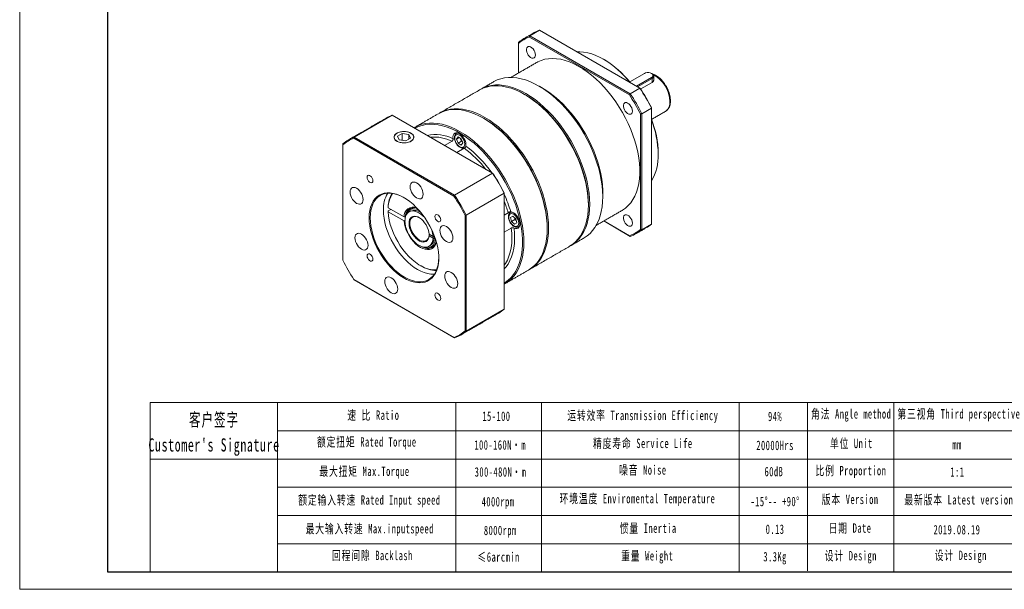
# Model space of a CAD drawing. Header units: millimetres. Extents: x 31 to 793, y 21 to 560.
# Tile 1 of 3: x 31 to 538, y 21 to 315. Entities that reach past the tile are written whole.
import ezdxf

# ---------------------------------------------------------------- set-up
doc = ezdxf.new("R2010")
doc.units = ezdxf.units.MM
doc.header["$LTSCALE"] = 10
doc.layers.get('0').update_dxf_attribs({"lineweight": 18})
doc.layers.add('7标注层', color=4, linetype='Continuous', lineweight=18)
doc.layers.add('图框_外框线', color=7, linetype='Continuous', lineweight=18)
doc.styles.add('标准', font='txt', dxfattribs={"width": 0.667})

msp = doc.modelspace()

# ---------------------------------------------------------------- linework, layer by layer
at = {"color": 7, "linetype": 'Continuous', "lineweight": 15}
for p, q in [((345.06, 275.93), (293.56, 305.66)), ((293.79, 306.34), (298.74, 309.2)), ((293.79, 306.34), (345.54, 276.47)), ((350.49, 279.33), (298.74, 309.2)), ((287.84, 302.91), (287.84, 302.36)), ((287.84, 302.36), (287.84, 287.1)), ((352.83, 286.95), (345.26, 282.59)), ((348.73, 280.34), (356.5, 284.83)), ((356.5, 284.83), (356.79, 284.34)), ((357.66, 285.57), (357.66, 283.55)), ((350.49, 279.33), (345.54, 276.47)), ((356.79, 284.34), (349.29, 280.02)), ((356.79, 282.29), (350.91, 278.9)), ((356.79, 284.34), (356.79, 282.29)), ((356.43, 269.29), (356.43, 269.03)), ((222.79, 265.36), (203.21, 254.05)), ((274.54, 235.49), (222.79, 265.36)), ((350.78, 206.56), (350.78, 266.03)), ((351.48, 266.17), (356.43, 269.03)), ((351.48, 266.17), (351.48, 206.42)), ((356.43, 209.27), (356.43, 269.03)), ((363.7, 267.38), (363.82, 267.46)), ((203.21, 254.05), (254.96, 224.18)), ((227.9, 255.99), (225.45, 254.57)), ((225.45, 254.57), (226.35, 252.64)), ((231.25, 255.47), (227.9, 255.99)), ((227.9, 252.4), (227.9, 255.99)), ((232.15, 253.54), (231.25, 255.47)), ((231.25, 253.02), (231.25, 255.47)), ((255.95, 253.04), (256.76, 254.2)), ((256.76, 254.2), (258.39, 253.26)), ((197.26, 250.62), (197.26, 250.18)), ((197.26, 250.18), (197.26, 190.65)), ((254.57, 223.75), (203.03, 253.51)), ((226.35, 252.64), (229.7, 252.13)), ((229.7, 252.13), (232.15, 253.54)), ((249.79, 249.78), (253.61, 251.98)), ((257.36, 253.86), (255.95, 253.04)), ((256.76, 250.94), (255.95, 253.04)), ((258.53, 251.96), (256.76, 250.94)), ((258.39, 249.99), (256.76, 250.94)), ((257.92, 253.53), (258.12, 253.01)), ((258.12, 253.01), (258.53, 251.96)), ((258.39, 253.26), (259.21, 251.15)), ((259.21, 251.15), (258.39, 249.99)), ((258.53, 251.96), (259.01, 251.68)), ((259.85, 248.38), (256.03, 246.17)), ((359.97, 245.68), (359.97, 245.27)), ((274.54, 235.49), (254.96, 224.18)), ((280.49, 225.19), (260.9, 213.88)), ((280.49, 225.4), (280.49, 225.19)), ((280.49, 165.43), (280.49, 225.19)), ((331.33, 225.48), (331.33, 223.44)), ((323.91, 219.56), (323.91, 219.15)), ((228.85, 213), (220.69, 217.71)), ((220.69, 216.07), (222.11, 216.89)), ((220.69, 215.67), (228.85, 210.96)), ((236.4, 216.54), (236.4, 215.92)), ((237.16, 215.74), (237.11, 215.72)), ((260.34, 154.24), (260.34, 213.77)), ((260.9, 213.88), (260.9, 154.12)), ((280.49, 213.95), (282.56, 215.15)), ((283.71, 215.29), (283.79, 215.34)), ((283.83, 212.77), (284.99, 213.43)), ((284.99, 213.43), (283.83, 212.77)), ((284.99, 213.43), (286.57, 212.03)), ((284.26, 210.7), (283.83, 212.77)), ((286.02, 211.72), (284.26, 210.7)), ((285.83, 209.3), (284.26, 210.7)), ((285.83, 212.69), (286.02, 211.72)), ((286.99, 209.97), (285.83, 209.3)), ((286.02, 211.72), (286.76, 211.07)), ((286.57, 212.03), (286.99, 209.97)), ((331.84, 210.89), (345.06, 203.26)), ((345.54, 202.98), (331.84, 210.89)), ((356.43, 209.27), (351.48, 206.42)), ((243.82, 202.93), (241.73, 204.13)), ((241.73, 203.56), (242.22, 203.85)), ((241.73, 203.32), (243.82, 202.11)), ((243.82, 202.93), (244.47, 203.3)), ((244.53, 203.14), (243.99, 202.83)), ((284.18, 207.25), (280.49, 205.12)), ((288.02, 207.97), (287.96, 207.93)), ((302.69, 207.31), (302.69, 206.9)), ((244.52, 202.52), (243.82, 202.11)), ((243.99, 202.83), (244.52, 202.52)), ((244.48, 201.93), (245.01, 201.63)), ((244.65, 202.65), (244.7, 202.68)), ((203.03, 180.67), (254.57, 150.91)), ((254.96, 150.69), (203.21, 180.57)), ((280.49, 165.43), (260.9, 154.12))]:
    msp.add_line(p, q, dxfattribs=at)
for p, q in [((163.62, 117.3), (163.62, 30.21)), ((255.54, 117.3), (255.54, 30.21))]:
    msp.add_line(p, q)
for points in [[(296.64, 296.41), (296.56, 297.19), (296.3, 298.01), (295.9, 298.81), (295.38, 299.53), (294.78, 300.12), (294.15, 300.54), (293.53, 300.75), (292.96, 300.74), (292.5, 300.51), (292.17, 300.07), (292, 299.46), (292, 298.73), (292.17, 297.92), (292.5, 297.11), (292.96, 296.34), (293.53, 295.67), (294.15, 295.16), (294.78, 294.85), (295.38, 294.75), (295.9, 294.87), (296.3, 295.21), (296.56, 295.74), (296.64, 296.41)], [(297.31, 292.57), (297.93, 292.9), (299.65, 293.66), (301.49, 294.2), (303.42, 294.52), (305.44, 294.63), (307.54, 294.51), (309.69, 294.18), (311.91, 293.63), (314.16, 292.86), (316.44, 291.89), (318.73, 290.71), (321.03, 289.34), (323.32, 287.77), (325.59, 286.02), (327.82, 284.1), (330.01, 282.02), (332.14, 279.78), (334.2, 277.41), (336.17, 274.92), (338.06, 272.31), (339.84, 269.6), (341.51, 266.81), (343.06, 263.95), (344.48, 261.05), (345.76, 258.1), (346.9, 255.14), (347.89, 252.17), (348.72, 249.21), (349.39, 246.29), (349.89, 243.41), (350.23, 240.58), (350.4, 237.84), (350.4, 235.18), (350.23, 232.63), (349.89, 230.2), (349.39, 227.9), (348.72, 225.75), (347.89, 223.75), (346.9, 221.93), (345.76, 220.28), (344.48, 218.81), (343.06, 217.54), (341.51, 216.47), (341.31, 216.35)], [(345.37, 282.28), (344.86, 282.89), (342.89, 285.13), (340.84, 287.22), (338.74, 289.16), (336.59, 290.93), (334.42, 292.53), (332.23, 293.94), (330.04, 295.16), (327.86, 296.17), (325.7, 296.98), (323.57, 297.58), (321.5, 297.95), (319.48, 298.11), (317.99, 298.09)], [(275.2, 282.69), (276.92, 283.54), (278.74, 284.19), (280.67, 284.62), (282.69, 284.84), (284.79, 284.84), (286.96, 284.63), (289.19, 284.2), (291.46, 283.55), (293.77, 282.7), (296.1, 281.64), (298.45, 280.39), (300.79, 278.94), (303.13, 277.3), (305.44, 275.48), (307.71, 273.5), (309.94, 271.36), (312.11, 269.07), (314.21, 266.65), (316.23, 264.1), (318.15, 261.44), (319.98, 258.68), (321.7, 255.84), (323.3, 252.94), (324.77, 249.98), (326.11, 246.98), (327.31, 243.95), (328.36, 240.92), (329.26, 237.9), (330, 234.9), (330.58, 231.94), (331, 229.03), (331.25, 226.19), (331.33, 223.44), (331.25, 220.78), (331, 218.23), (330.58, 215.8), (330, 213.51), (329.26, 211.36), (328.36, 209.38), (327.31, 207.56), (326.11, 205.92), (324.77, 204.47), (323.3, 203.21), (321.7, 202.15), (321.7, 202.15)], [(356.5, 284.83), (356.98, 285.21), (357.23, 285.66), (357.23, 286.13), (356.98, 286.57), (356.5, 286.95), (355.84, 287.23), (355.07, 287.38), (354.26, 287.38), (353.48, 287.23), (352.83, 286.95)], [(356.79, 286.79), (357.07, 286.6), (357.48, 286.17), (357.66, 285.69), (357.6, 285.2), (357.3, 284.74), (356.79, 284.34)], [(323.91, 219.15), (323.82, 221.91), (323.57, 224.75), (323.15, 227.65), (322.57, 230.62), (321.83, 233.62), (320.93, 236.64), (319.88, 239.67), (318.69, 242.69), (317.35, 245.69), (315.87, 248.65), (314.27, 251.56), (312.56, 254.4), (310.73, 257.15), (308.8, 259.81), (306.78, 262.36), (304.68, 264.78), (302.52, 267.07), (300.29, 269.21), (298.01, 271.2), (295.7, 273.01), (293.37, 274.65), (291.02, 276.1), (288.68, 277.36), (286.35, 278.42), (284.04, 279.27), (281.76, 279.91), (279.53, 280.34), (277.37, 280.55), (275.27, 280.55), (273.25, 280.34), (271.32, 279.9), (269.49, 279.26), (267.78, 278.4)], [(268.13, 278.6), (268.48, 278.81), (270.2, 279.66), (272.03, 280.31), (273.96, 280.74), (275.97, 280.96), (278.07, 280.96), (280.24, 280.75), (282.47, 280.32), (284.74, 279.68), (287.05, 278.82), (289.39, 277.77), (291.73, 276.51), (294.08, 275.06), (296.41, 273.42), (298.72, 271.61), (301, 269.62), (303.22, 267.48), (305.39, 265.19), (307.49, 262.77), (309.51, 260.22), (311.44, 257.56), (313.26, 254.8), (314.98, 251.97), (316.58, 249.06), (318.05, 246.1), (319.39, 243.1), (320.59, 240.08), (321.64, 237.05), (322.54, 234.02), (323.28, 231.02), (323.86, 228.06), (324.28, 225.15), (324.53, 222.31), (324.61, 219.56), (324.53, 216.9), (324.28, 214.35), (323.86, 211.92), (323.28, 209.63), (322.54, 207.49), (321.64, 205.5), (320.59, 203.68), (319.39, 202.04), (318.05, 200.59), (316.58, 199.33), (314.98, 198.27), (314.62, 198.07)], [(300.22, 279.36), (301.94, 278.32), (304.23, 276.75), (306.5, 275), (308.73, 273.08), (310.92, 271), (313.05, 268.76), (315.1, 266.39), (317.08, 263.89), (318.97, 261.28), (320.75, 258.58), (322.42, 255.79), (323.97, 252.93), (325.39, 250.02), (326.67, 247.08), (327.81, 244.12), (328.79, 241.15), (329.62, 238.19), (330.29, 235.27), (330.8, 232.38), (331.14, 229.56), (331.31, 226.82), (331.33, 225.48)], [(291.38, 275.89), (293.14, 274.82), (295.48, 273.23), (297.8, 271.45), (300.08, 269.5), (302.32, 267.39), (304.5, 265.13), (306.61, 262.73), (308.65, 260.2), (310.59, 257.55), (312.44, 254.81), (314.17, 251.98), (315.78, 249.07), (317.27, 246.12), (318.63, 243.12), (319.84, 240.1), (320.9, 237.06), (321.81, 234.04), (322.56, 231.04), (323.14, 228.07), (323.57, 225.16), (323.82, 222.32), (323.91, 219.56)], [(323.91, 219.56), (323.88, 220.93), (323.71, 223.73), (323.38, 226.61), (322.87, 229.55), (322.2, 232.53), (321.37, 235.55), (320.39, 238.58), (319.25, 241.61), (317.97, 244.62), (316.55, 247.6), (314.99, 250.53), (313.32, 253.4), (311.53, 256.19), (309.63, 258.89), (307.64, 261.48), (305.57, 263.94), (303.42, 266.28), (301.21, 268.47), (298.94, 270.5), (296.64, 272.36), (294.31, 274.05), (291.97, 275.55), (291.38, 275.89)], [(346.64, 267.55), (346.56, 268.33), (346.3, 269.15), (345.9, 269.95), (345.38, 270.67), (344.78, 271.26), (344.15, 271.68), (343.53, 271.89), (342.96, 271.87), (342.5, 271.64), (342.17, 271.21), (342, 270.6), (342, 269.86), (342.17, 269.06), (342.5, 268.24), (342.96, 267.47), (343.53, 266.81), (344.15, 266.3), (344.78, 265.98), (345.38, 265.88), (345.9, 266.01), (346.3, 266.35), (346.56, 266.87), (346.64, 267.55)], [(302.69, 206.9), (302.61, 209.66), (302.36, 212.5), (301.94, 215.41), (301.36, 218.37), (300.62, 221.37), (299.72, 224.39), (298.67, 227.42), (297.47, 230.44), (296.13, 233.44), (294.66, 236.4), (293.06, 239.31), (291.34, 242.15), (289.52, 244.91), (287.59, 247.56), (285.57, 250.11), (283.47, 252.54), (281.3, 254.83), (279.07, 256.97), (276.8, 258.95), (274.49, 260.77), (272.16, 262.4), (269.81, 263.85), (267.47, 265.11), (265.13, 266.17), (262.82, 267.02), (260.55, 267.66), (258.32, 268.09), (256.15, 268.31), (254.05, 268.31), (252.03, 268.09), (250.11, 267.66), (248.28, 267.01), (246.56, 266.16)], [(246.92, 266.36), (247.27, 266.56), (248.99, 267.42), (250.81, 268.06), (252.74, 268.5), (254.76, 268.71), (256.86, 268.72), (259.03, 268.5), (261.26, 268.07), (263.53, 267.43), (265.84, 266.58), (268.17, 265.52), (270.52, 264.26), (272.86, 262.81), (275.2, 261.17), (277.51, 259.36), (279.78, 257.38), (282.01, 255.24), (284.18, 252.95), (286.28, 250.52), (288.3, 247.97), (290.22, 245.31), (292.05, 242.56), (293.77, 239.72), (295.37, 236.81), (296.84, 233.85), (298.18, 230.85), (299.38, 227.83), (300.43, 224.8), (301.33, 221.78), (302.07, 218.78), (302.65, 215.82), (303.06, 212.91), (303.32, 210.07), (303.4, 207.31), (303.32, 204.65), (303.06, 202.1), (302.65, 199.67), (302.07, 197.38), (301.33, 195.24), (300.43, 193.25), (299.38, 191.44), (298.18, 189.8), (296.84, 188.34), (295.37, 187.08), (293.77, 186.02), (293.41, 185.82)], [(234, 258.89), (234.54, 259.22), (236.26, 260.07), (238.09, 260.72), (240.01, 261.15), (242.03, 261.37), (244.13, 261.37), (246.3, 261.15), (248.53, 260.72), (250.8, 260.08), (253.11, 259.23), (255.44, 258.17), (257.79, 256.91), (260.14, 255.46), (262.47, 253.83), (264.78, 252.01), (267.05, 250.03), (269.28, 247.89), (271.45, 245.6), (273.55, 243.17), (275.57, 240.63), (277.5, 237.97), (279.32, 235.21), (281.04, 232.37), (282.64, 229.46), (284.11, 226.5), (285.45, 223.51), (286.65, 220.48), (287.7, 217.45), (288.6, 214.43), (289.34, 211.43), (289.92, 208.47), (290.34, 205.56), (290.59, 202.72), (290.67, 199.96), (290.59, 197.3), (290.34, 194.75), (289.92, 192.33), (289.34, 190.04), (288.6, 187.89), (287.7, 185.91), (286.65, 184.09), (285.45, 182.45), (284.11, 181), (282.64, 179.74), (281.04, 178.68), (280.49, 178.37)], [(280.49, 178.93), (281.05, 179.28), (282.6, 180.42), (284.03, 181.76), (285.31, 183.29), (286.45, 185), (287.43, 186.9), (288.26, 188.95), (288.93, 191.17), (289.44, 193.52), (289.77, 196.01), (289.94, 198.62), (289.94, 201.33), (289.77, 204.14), (289.44, 207.01), (288.93, 209.95), (288.26, 212.94), (287.43, 215.96), (286.45, 218.99), (285.31, 222.02), (284.03, 225.03), (282.6, 228.01), (281.05, 230.94), (279.38, 233.81), (277.59, 236.6), (275.69, 239.29), (273.7, 241.88), (271.63, 244.35), (269.48, 246.68), (267.26, 248.87), (265, 250.91), (262.7, 252.77), (260.37, 254.46), (258.02, 255.96), (255.68, 257.26), (253.34, 258.37), (251.02, 259.27), (248.74, 259.96), (246.5, 260.43), (244.31, 260.69), (242.2, 260.72), (240.17, 260.54), (238.22, 260.14), (236.38, 259.53), (234.65, 258.7), (234.49, 258.61)], [(302.69, 207.31), (302.67, 208.68), (302.5, 211.48), (302.16, 214.36), (301.66, 217.3), (300.99, 220.29), (300.16, 223.3), (299.17, 226.33), (298.04, 229.36), (296.75, 232.38), (295.33, 235.36), (293.78, 238.29), (292.1, 241.16), (290.31, 243.94), (288.42, 246.64), (286.43, 249.23), (284.35, 251.7), (282.2, 254.03), (279.99, 256.22), (277.73, 258.25), (275.43, 260.12), (273.1, 261.8), (270.75, 263.3), (270.17, 263.65)], [(270.17, 263.65), (271.93, 262.58), (274.27, 260.98), (276.58, 259.21), (278.87, 257.26), (281.11, 255.15), (283.29, 252.88), (285.4, 250.48), (287.43, 247.95), (289.38, 245.3), (291.22, 242.56), (292.96, 239.73), (294.57, 236.83), (296.06, 233.87), (297.41, 230.87), (298.62, 227.85), (299.69, 224.82), (300.59, 221.79), (301.34, 218.79), (301.93, 215.83), (302.35, 212.91), (302.61, 210.07), (302.69, 207.31)], [(225.19, 256.14), (224.5, 255.64), (224.01, 255.07), (223.75, 254.45), (223.72, 253.82), (223.92, 253.19), (224.36, 252.61), (225, 252.09), (225.82, 251.67), (226.78, 251.35), (227.84, 251.17), (228.94, 251.11), (230.03, 251.2), (231.07, 251.42), (231.99, 251.76), (232.77, 252.21), (233.37, 252.75), (233.75, 253.35), (233.9, 253.98), (233.81, 254.61), (233.48, 255.22), (232.94, 255.77), (232.2, 256.25), (231.31, 256.62), (230.3, 256.87), (229.21, 256.99), (228.11, 256.97), (227.04, 256.82), (226.05, 256.54), (225.19, 256.14)], [(227.49, 256.87), (226.47, 256.65), (225.56, 256.3), (224.8, 255.84), (224.23, 255.31), (223.87, 254.71), (223.75, 254.08), (223.85, 253.46), (224.19, 252.86), (224.75, 252.31), (225.49, 251.85), (226.39, 251.49), (227.4, 251.25), (228.48, 251.15), (229.57, 251.17), (230.63, 251.34), (231.6, 251.63), (232.44, 252.03), (233.11, 252.53), (233.57, 253.1), (233.82, 253.72), (233.83, 254.35), (233.6, 254.96), (233.15, 255.54), (232.5, 256.04), (231.67, 256.46), (230.71, 256.76), (229.66, 256.93), (228.57, 256.97), (227.49, 256.87)], [(254.12, 253.3), (254.09, 254.21), (254.23, 255.01), (254.54, 255.65), (255.01, 256.1), (255.6, 256.32), (256.3, 256.32), (257.05, 256.09), (257.82, 255.64), (258.58, 255), (259.27, 254.2), (259.87, 253.29), (260.33, 252.3), (260.65, 251.3), (260.79, 250.34), (260.75, 249.47)], [(255, 253.59), (255.09, 252.76), (255.34, 251.9), (255.75, 251.04), (256.29, 250.26), (256.91, 249.6), (257.58, 249.12), (258.25, 248.83), (258.87, 248.77), (259.4, 248.94), (259.81, 249.32), (260.07, 249.89), (260.16, 250.61), (260.07, 251.43), (259.81, 252.3), (259.4, 253.15), (258.87, 253.93), (258.25, 254.59), (257.58, 255.08), (256.91, 255.36), (256.29, 255.42), (255.75, 255.26), (255.34, 254.88), (255.09, 254.31), (255, 253.59)], [(255.87, 256.02), (256.3, 256.18), (256.71, 256.22)], [(258.12, 253.01), (258.22, 252.77), (258.35, 252.54), (258.49, 252.32), (258.64, 252.11), (258.81, 251.92), (258.98, 251.75), (258.98, 251.75)], [(212.78, 231.66), (212.69, 232.3), (212.44, 232.97), (212.04, 233.58), (211.56, 234.06), (211.04, 234.36), (210.56, 234.43), (210.16, 234.28), (209.9, 233.91), (209.81, 233.38), (209.9, 232.74), (210.16, 232.07), (210.56, 231.46), (211.04, 230.98), (211.56, 230.68), (212.04, 230.61), (212.44, 230.76), (212.69, 231.13), (212.78, 231.66)], [(238.7, 224.69), (238.62, 225.6), (238.37, 226.56), (237.97, 227.53), (237.44, 228.45), (236.8, 229.28), (236.09, 229.98), (235.34, 230.51), (234.59, 230.84), (233.88, 230.96), (233.25, 230.87), (232.72, 230.56), (232.32, 230.06), (232.07, 229.38), (231.98, 228.57), (232.07, 227.66), (232.32, 226.69), (232.72, 225.73), (233.25, 224.81), (233.88, 223.98), (234.59, 223.28), (235.34, 222.75), (236.09, 222.42), (236.8, 222.29), (237.44, 222.39), (237.97, 222.69), (238.37, 223.2), (238.62, 223.88), (238.7, 224.69)], [(207.74, 221.92), (207.66, 222.83), (207.41, 223.8), (207.01, 224.76), (206.48, 225.68), (205.84, 226.51), (205.13, 227.21), (204.38, 227.74), (203.63, 228.07), (202.92, 228.2), (202.29, 228.1), (201.76, 227.79), (201.36, 227.29), (201.11, 226.61), (201.02, 225.8), (201.11, 224.89), (201.36, 223.92), (201.76, 222.96), (202.29, 222.04), (202.92, 221.21), (203.63, 220.51), (204.38, 219.98), (205.13, 219.65), (205.84, 219.52), (206.48, 219.62), (207.01, 219.93), (207.41, 220.43), (207.66, 221.11), (207.74, 221.92)], [(210.84, 212.58), (210.92, 214.53), (211.17, 216.37), (211.59, 218.08), (212.16, 219.63), (212.9, 221.03), (213.78, 222.25), (214.8, 223.28), (215.95, 224.12), (217.22, 224.75), (218.6, 225.17), (220.07, 225.37), (221.63, 225.36), (223.25, 225.14), (224.92, 224.7), (226.63, 224.05), (228.37, 223.19), (230.1, 222.14), (231.82, 220.91), (233.52, 219.5), (235.17, 217.92), (236.76, 216.21), (238.28, 214.36), (239.7, 212.39), (241.03, 210.34), (242.24, 208.2), (243.33, 206.01), (244.28, 203.79), (245.09, 201.55), (245.74, 199.31), (246.24, 197.11), (246.57, 194.95), (246.74, 192.85), (246.74, 190.85), (246.57, 188.95), (246.24, 187.18), (245.74, 185.54), (245.09, 184.07), (244.28, 182.76), (243.33, 181.63), (242.24, 180.7), (241.03, 179.96), (239.7, 179.43), (238.28, 179.12), (236.76, 179.02), (235.17, 179.14), (233.52, 179.47), (231.82, 180.02), (230.1, 180.77), (228.37, 181.73), (226.63, 182.87), (224.92, 184.2), (223.25, 185.69), (221.63, 187.34), (220.07, 189.12), (218.6, 191.03), (217.22, 193.04), (215.95, 195.14), (214.8, 197.31), (213.78, 199.52), (212.9, 201.75), (212.16, 203.99), (211.59, 206.21), (211.17, 208.4), (210.92, 210.53), (210.84, 212.58)], [(228.94, 222.87), (227.35, 223.69), (225.63, 224.38), (223.95, 224.87), (222.32, 225.14), (220.75, 225.19), (219.26, 225.02), (217.87, 224.63), (216.58, 224.02), (215.42, 223.21), (214.38, 222.2), (213.49, 221), (212.75, 219.61), (212.17, 218.06), (211.74, 216.36), (211.49, 214.53), (211.4, 212.58)], [(314.27, 197.86), (314.27, 197.86), (315.87, 198.92), (317.35, 200.18), (318.69, 201.64), (319.88, 203.27), (320.93, 205.09), (321.83, 207.08), (322.57, 209.22), (323.15, 211.51), (323.57, 213.94), (323.82, 216.49), (323.91, 219.15)], [(244.58, 183.5), (244.2, 183.48), (242.64, 183.53), (241, 183.79), (239.32, 184.28), (237.6, 184.98), (235.87, 185.88), (234.14, 186.98), (232.42, 188.26), (230.74, 189.72), (229.11, 191.34), (227.54, 193.1), (226.05, 194.99), (224.66, 196.99), (223.37, 199.07), (222.21, 201.23), (221.17, 203.44), (220.28, 205.67), (219.54, 207.91), (218.95, 210.13), (218.53, 212.32), (218.28, 214.45), (218.19, 216.5)], [(220.69, 215.67), (220.88, 213.56), (221.24, 211.38), (221.78, 209.15), (222.49, 206.9), (223.37, 204.65), (224.4, 202.43), (225.57, 200.26), (226.87, 198.17), (228.28, 196.17), (229.8, 194.3), (231.4, 192.56), (233.06, 190.99), (234.76, 189.6), (236.5, 188.39), (238.24, 187.4), (239.98, 186.62), (241.68, 186.06), (243.34, 185.74), (244.93, 185.66), (245.65, 185.7)], [(239.55, 212.62), (238.61, 213.56), (237.52, 214.45), (236.4, 215.17), (235.29, 215.68), (234.2, 215.98), (233.18, 216.05), (232.23, 215.91), (231.39, 215.54), (230.67, 214.96), (230.1, 214.19), (229.67, 213.23), (229.42, 212.12), (229.33, 210.88), (229.42, 209.54), (229.67, 208.14), (230.1, 206.7), (230.67, 205.26), (231.39, 203.85), (232.23, 202.51), (233.18, 201.27), (234.2, 200.16), (235.29, 199.21), (236.4, 198.43), (237.52, 197.86), (238.61, 197.49), (239.66, 197.35), (240.63, 197.42), (241.51, 197.72), (242.27, 198.23), (242.89, 198.95), (243.37, 199.85), (243.68, 200.91), (243.82, 202.11)], [(241.73, 203.32), (241.58, 202.34), (241.27, 201.51), (240.81, 200.84), (240.2, 200.36), (239.49, 200.1), (238.67, 200.04), (237.79, 200.21), (236.87, 200.58), (235.94, 201.16), (235.03, 201.91), (234.17, 202.82), (233.38, 203.86), (232.71, 204.99), (232.16, 206.18), (231.75, 207.38), (231.5, 208.56), (231.42, 209.68), (231.5, 210.7), (231.75, 211.6), (232.16, 212.33), (232.71, 212.88), (233.38, 213.23), (234.17, 213.36), (235.03, 213.28), (235.94, 212.98), (236.87, 212.48), (237.79, 211.79), (238.67, 210.94), (239.49, 209.95), (240.2, 208.85), (240.81, 207.68), (241.27, 206.48), (241.58, 205.28), (241.73, 204.13)], [(247.78, 211.46), (247.69, 212.1), (247.44, 212.76), (247.04, 213.37), (246.56, 213.85), (246.04, 214.15), (245.56, 214.23), (245.16, 214.07), (244.9, 213.71), (244.81, 213.17), (244.9, 212.53), (245.16, 211.87), (245.56, 211.26), (246.04, 210.78), (246.56, 210.48), (247.04, 210.4), (247.44, 210.56), (247.69, 210.92), (247.78, 211.46)], [(284.74, 214.63), (284.12, 214.69), (283.59, 214.53), (283.18, 214.15), (282.92, 213.58), (282.83, 212.86), (282.92, 212.04), (283.18, 211.17), (283.59, 210.31), (284.12, 209.53), (284.74, 208.87), (285.41, 208.39), (286.08, 208.1), (286.7, 208.04), (287.24, 208.21), (287.65, 208.59), (287.9, 209.16), (287.99, 209.88), (287.9, 210.7), (287.65, 211.57), (287.24, 212.42), (286.7, 213.2), (286.08, 213.86), (285.41, 214.35), (284.74, 214.63)], [(283.88, 215.62), (284.62, 215.47), (285.39, 215.09), (286.16, 214.51), (286.88, 213.76), (287.51, 212.88), (288.03, 211.91), (288.39, 210.91), (288.59, 209.93), (288.62, 209.02), (288.46, 208.24), (288.14, 207.61), (287.66, 207.18), (287.06, 206.97), (286.36, 206.99), (285.6, 207.24)], [(346.64, 209.81), (346.56, 210.59), (346.3, 211.41), (345.9, 212.21), (345.38, 212.93), (344.78, 213.52), (344.15, 213.94), (343.53, 214.15), (342.96, 214.14), (342.5, 213.9), (342.17, 213.47), (342, 212.86), (342, 212.13), (342.17, 211.32), (342.5, 210.5), (342.96, 209.73), (343.53, 209.07), (344.15, 208.56), (344.78, 208.25), (345.38, 208.15), (345.9, 208.27), (346.3, 208.61), (346.56, 209.13), (346.64, 209.81)], [(211.4, 212.58), (211.49, 210.53), (211.74, 208.4), (212.17, 206.21), (212.75, 203.99), (213.49, 201.75), (214.38, 199.52), (215.42, 197.31), (216.58, 195.15), (217.87, 193.07), (219.26, 191.07), (220.75, 189.18), (222.32, 187.42), (223.95, 185.8), (225.63, 184.34), (227.35, 183.06), (229.08, 181.96), (230.81, 181.06), (232.53, 180.36), (234.21, 179.88), (235.85, 179.61), (237.42, 179.56), (238.9, 179.73), (240.3, 180.12), (241.58, 180.72), (242.75, 181.53), (243.78, 182.55), (244.67, 183.75), (245.41, 185.13), (246, 186.68), (246.42, 188.38), (246.67, 190.22), (246.76, 192.01)], [(245.54, 200.07), (245.5, 199.93), (245.11, 198.8), (244.54, 197.84), (243.82, 197.09), (242.96, 196.55), (241.98, 196.24), (240.9, 196.16), (239.74, 196.31), (238.52, 196.7), (237.28, 197.31), (236.04, 198.13), (234.83, 199.14), (233.67, 200.33), (232.59, 201.66), (231.61, 203.11), (230.75, 204.64), (230.03, 206.22), (229.46, 207.83), (229.07, 209.42), (228.85, 210.96)], [(236.69, 212.6), (235.93, 212.95), (235.04, 213.18), (234.21, 213.19), (233.48, 212.98), (232.85, 212.56), (232.37, 211.94), (232.03, 211.14), (231.86, 210.2), (231.86, 209.14), (232.03, 207.99), (232.37, 206.81), (232.85, 205.63), (233.48, 204.49), (234.21, 203.43), (235.04, 202.49), (235.93, 201.69), (236.84, 201.08), (237.76, 200.66), (238.64, 200.45), (239.46, 200.47), (240.18, 200.7), (240.79, 201.15), (241.26, 201.79), (241.58, 202.6), (241.73, 203.56)], [(254.05, 202.23), (253.97, 203.14), (253.72, 204.1), (253.32, 205.07), (252.79, 205.99), (252.15, 206.82), (251.44, 207.52), (250.69, 208.05), (249.94, 208.38), (249.23, 208.5), (248.6, 208.41), (248.07, 208.1), (247.67, 207.6), (247.42, 206.92), (247.33, 206.11), (247.42, 205.19), (247.67, 204.23), (248.07, 203.26), (248.6, 202.34), (249.23, 201.51), (249.94, 200.82), (250.69, 200.29), (251.44, 199.95), (252.15, 199.83), (252.79, 199.93), (253.32, 200.23), (253.72, 200.74), (253.97, 201.41), (254.05, 202.23)], [(288.55, 208.56), (288.34, 208.25), (288.02, 207.97)], [(210.27, 198.31), (210.18, 199.22), (209.93, 200.19), (209.53, 201.15), (209, 202.08), (208.36, 202.9), (207.65, 203.6), (206.91, 204.13), (206.16, 204.46), (205.45, 204.59), (204.81, 204.49), (204.28, 204.19), (203.88, 203.68), (203.63, 203.01), (203.55, 202.19), (203.63, 201.28), (203.88, 200.32), (204.28, 199.35), (204.81, 198.43), (205.45, 197.6), (206.16, 196.9), (206.91, 196.37), (207.65, 196.04), (208.36, 195.92), (209, 196.01), (209.53, 196.32), (209.93, 196.82), (210.18, 197.5), (210.27, 198.31)], [(280.49, 188.05), (281.17, 189.03), (282.15, 190.79), (282.96, 192.71), (283.6, 194.81), (284.07, 197.05), (284.37, 199.43), (284.48, 201.94), (284.42, 204.55), (284.18, 207.25)], [(285.6, 207.24), (285.84, 204.49), (285.89, 201.83), (285.77, 199.27), (285.46, 196.85), (284.98, 194.56), (284.32, 192.43), (283.49, 190.46), (282.49, 188.68), (281.33, 187.09), (280.49, 186.16)], [(293.06, 185.61), (293.06, 185.61), (294.66, 186.68), (296.13, 187.94), (297.47, 189.39), (298.67, 191.03), (299.72, 192.85), (300.62, 194.83), (301.36, 196.98), (301.94, 199.27), (302.36, 201.69), (302.61, 204.24), (302.69, 206.9)], [(238.27, 197.58), (238.82, 197.34), (239.98, 196.97), (241.09, 196.82), (242.13, 196.89), (243.07, 197.19), (243.89, 197.7), (244.58, 198.42), (245.12, 199.32), (245.48, 200.28)], [(212.78, 191.25), (212.69, 191.88), (212.44, 192.55), (212.04, 193.16), (211.56, 193.64), (211.04, 193.94), (210.56, 194.02), (210.16, 193.86), (209.9, 193.5), (209.81, 192.96), (209.9, 192.32), (210.16, 191.66), (210.56, 191.05), (211.04, 190.56), (211.56, 190.27), (212.04, 190.19), (212.44, 190.34), (212.69, 190.71), (212.78, 191.25)], [(256.58, 178.62), (256.49, 179.53), (256.24, 180.49), (255.84, 181.46), (255.31, 182.38), (254.67, 183.21), (253.96, 183.91), (253.22, 184.44), (252.47, 184.77), (251.76, 184.89), (251.12, 184.8), (250.59, 184.49), (250.19, 183.99), (249.94, 183.31), (249.86, 182.5), (249.94, 181.59), (250.19, 180.62), (250.59, 179.66), (251.12, 178.73), (251.76, 177.9), (252.47, 177.21), (253.22, 176.68), (253.96, 176.35), (254.67, 176.22), (255.31, 176.32), (255.84, 176.62), (256.24, 177.13), (256.49, 177.8), (256.58, 178.62)], [(225.62, 175.85), (225.53, 176.76), (225.28, 177.73), (224.88, 178.69), (224.35, 179.61), (223.71, 180.44), (223, 181.14), (222.26, 181.67), (221.51, 182), (220.8, 182.13), (220.16, 182.03), (219.63, 181.72), (219.23, 181.22), (218.98, 180.54), (218.9, 179.73), (218.98, 178.82), (219.23, 177.85), (219.63, 176.89), (220.16, 175.97), (220.8, 175.14), (221.51, 174.44), (222.26, 173.91), (223, 173.58), (223.71, 173.45), (224.35, 173.55), (224.88, 173.86), (225.28, 174.36), (225.53, 175.04), (225.62, 175.85)], [(247.78, 171.04), (247.69, 171.68), (247.44, 172.34), (247.04, 172.95), (246.56, 173.44), (246.04, 173.74), (245.56, 173.81), (245.16, 173.66), (244.9, 173.29), (244.81, 172.76), (244.9, 172.12), (245.16, 171.45), (245.56, 170.84), (246.04, 170.36), (246.56, 170.06), (247.04, 169.98), (247.44, 170.14), (247.69, 170.51), (247.78, 171.04)]]:
    msp.add_lwpolyline(points, dxfattribs=at)
for centre, radius, start, end in [((300.39, 288.05), 19.45, 109.8425, 130.1683), ((300.2, 287.56), 19.28, 110.1462, 129.8646), ((305.37, 290.85), 19.52, 109.8546, 119.9764), ((305.74, 250.38), 50.99, 38.5169, 58.9492), ((349.5, 271.83), 16.49, 2.0528, 61.5202), ((266.8, 224.14), 100.25, 26.6001, 33.3999), ((261.98, 221.36), 99.4, 26.7024, 33.2976), ((261.85, 221.29), 100.25, 26.6001, 33.3999), ((267.64, 224.63), 99.4, 26.7024, 33.2976), ((360.51, 271.85), 5.5, 307.0512, 6.0045), ((229.42, 247), 19.52, 109.8546, 119.9764), ((309.33, 244.82), 50.65, 0.9759, 21.5573), ((307.36, 244.13), 52.62, 1.2421, 21.161), ((209.81, 235.76), 19.45, 109.8425, 130.1683), ((244.95, 234.62), 20.81, 63.8438, 101.6624), ((244.28, 232.86), 21.28, 64.0005, 95.1024), ((209.66, 235.37), 19.31, 110.0851, 129.9257), ((260.82, 254.07), 2.9, 191.3043, 201.4535), ((225.85, 202.12), 58.82, 34.8424, 53.6082), ((227.42, 203.72), 55.19, 37.7249, 54.0103), ((334.76, 244.41), 25.22, 329.2282, 1.9742), ((190.85, 180.3), 100.25, 26.6001, 33.3999), ((191.53, 180.69), 99.57, 26.6818, 33.3182), ((233.4, 217.17), 15.22, 148.3086, 182.5555), ((234.87, 217.97), 14.18, 149.7702, 179.393), ((234.45, 217.54), 13.76, 146.8383, 179.2887), ((171.37, 169.06), 99.57, 26.6818, 33.3182), ((171.27, 169), 100.25, 26.6001, 33.3999), ((221.93, 197.66), 64.5, 16.1626, 24.7908), ((223.39, 198.22), 61.55, 15.9656, 21.9088), ((233.7, 213.19), 4.86, 70.5938, 182.2801), ((234.17, 213.19), 4.62, 73.5725, 182.3254), ((234.19, 213.15), 4.64, 73.9746, 181.9233), ((234.09, 212.69), 4.49, 59.1043, 175.2459), ((234.27, 210.99), 5.42, 53.6723, 112.9267), ((284.48, 213.91), 1.58, 87.5292, 115.7444), ((289.04, 213.46), 3.3, 193.5215, 226.4729), ((343.85, 224.18), 19.51, 300.0156, 310.1587), ((230.57, 202.22), 13.27, 3.0581, 17.9818), ((338.42, 221.36), 19.28, 290.1462, 309.8646), ((338.93, 221.28), 19.45, 289.8425, 310.1683), ((240.99, 201.37), 4.62, 237.6825, 346.4247), ((240.52, 201.56), 4.49, 244.8066, 0.8485), ((239.53, 202.32), 5, 305.1648, 2.3518), ((286.23, 235.36), 99.57, 206.6818, 213.3182), ((245.75, 200.8), 15.4, 238.2032, 269.2022), ((267.91, 180.34), 19.51, 300.0156, 310.1587), ((247.94, 169.05), 19.31, 290.0851, 309.9257), ((248.35, 168.99), 19.45, 289.8425, 310.1683)]:
    msp.add_arc(centre, radius, start, end, dxfattribs=at)
for points in [[(295.61, 307.75), (290.66, 304.89)], [(293.56, 305.66), (293.79, 306.34)], [(297.31, 292.57), (283.97, 284.87)], [(332.04, 294.06), (331.69, 294.26)], [(356.79, 286.79), (356.5, 286.95)], [(275.2, 282.69), (268.48, 278.81)], [(300.22, 279.36), (298.45, 280.38)], [(350.71, 279.2), (350.49, 279.33)], [(267.78, 278.4), (247.27, 266.56)], [(291.38, 275.89), (291.03, 276.1)], [(345.06, 275.93), (345.54, 276.47)], [(246.56, 266.16), (234.54, 259.22)], [(351.48, 266.17), (350.78, 266.03)], [(356.51, 263.23), (363.7, 267.38)], [(219.67, 263.91), (200.08, 252.6)], [(270.17, 263.65), (269.82, 263.85)], [(203.03, 253.51), (203.21, 254.05)], [(225.23, 256.12), (225.19, 256.1)], [(232.41, 256.1), (232.37, 256.12)], [(256.37, 256.31), (255.88, 256.02)], [(274.73, 235.38), (274.54, 235.49)], [(254.57, 223.75), (254.96, 224.18)], [(220.69, 217.71), (220.69, 218.12)], [(220.69, 216.07), (220.69, 215.67)], [(232.16, 215.98), (231.45, 215.58)], [(260.34, 213.77), (260.9, 213.88)], [(284.21, 215.58), (283.71, 215.29)], [(327.97, 208.65), (341.31, 216.35)], [(229.55, 213), (228.85, 213)], [(228.85, 210.96), (229.55, 210.96)], [(287.96, 207.93), (288.46, 208.22)], [(241.73, 203.56), (241.73, 203.32)], [(345.54, 202.98), (345.06, 203.26)], [(348.66, 204.43), (353.61, 207.29)], [(351.48, 206.42), (350.78, 206.56)], [(241.7, 197.82), (242.41, 198.23)], [(244.57, 202.48), (244.65, 202.65)], [(314.98, 198.27), (321.7, 202.15)], [(293.77, 186.02), (314.27, 197.86)], [(237.28, 187.92), (237.64, 187.72)], [(281.04, 178.67), (293.06, 185.61)], [(203.21, 180.57), (203.03, 180.67)], [(258.08, 152.14), (277.67, 163.45)], [(260.34, 154.24), (260.9, 154.12)], [(254.96, 150.69), (254.57, 150.91)]]:
    msp.add_open_spline(points, degree=1, dxfattribs=at)
for points, knots in [([(363.83, 267.5), (363.97, 267.58), (364.39, 267.82), (364.95, 268.42), (365.51, 269.25), (365.92, 270.23), (366.18, 271.33), (366.26, 272.22), (366.27, 272.96), (366.25, 273.73), (366.11, 274.88), (365.79, 276.28), (365.33, 277.7), (364.73, 279.09), (364.01, 280.44), (363.17, 281.73), (362.25, 282.92), (361.24, 284.01), (360.18, 284.96), (359.07, 285.75), (357.93, 286.38), (357.17, 286.64), (356.79, 286.78)], [0, 0, 0, 0, 0.616917, 1.848066, 3.086958, 4.352281, 5.649471, 6.922465, 7.226554, 7.938782, 9.276646, 10.61215, 11.944726, 13.274804, 14.603503, 15.932202, 17.26209, 18.594507, 19.930982, 21.272835, 22.620624, 23.972809, 23.972809, 23.972809, 23.972809]), ([(357.66, 283.68), (357.66, 283.59), (357.65, 283.38), (357.54, 283.07), (357.35, 282.75), (357.09, 282.48), (356.88, 282.35), (356.79, 282.29)], [0, 0, 0, 0, 0.291496, 0.669406, 1.038839, 1.419658, 1.728512, 1.728512, 1.728512, 1.728512]), ([(255.88, 256.01), (255.85, 255.99), (255.63, 255.91), (255.31, 255.55), (254.99, 255), (254.84, 254.4), (254.83, 253.99), (254.82, 253.83)], [0, 0, 0, 0, 0.107545, 0.768532, 1.424461, 2.106717, 2.545997, 2.545997, 2.545997, 2.545997]), ([(253.61, 251.98), (253.68, 252.04), (253.83, 252.15), (254, 252.42), (254.1, 252.74), (254.14, 253.05), (254.13, 253.23), (254.12, 253.3)], [0, 0, 0, 0, 0.310278, 0.620493, 0.937251, 1.260407, 1.484337, 1.484337, 1.484337, 1.484337]), ([(254.82, 253.83), (254.83, 253.68), (254.84, 253.26), (254.99, 252.52), (255.3, 251.64), (255.75, 250.79), (256.31, 250.02), (256.95, 249.35), (257.65, 248.84), (258.36, 248.51), (259.04, 248.39), (259.63, 248.42), (259.93, 248.59), (260.06, 248.65)], [0, 0, 0, 0, 0.456417, 1.306646, 2.154243, 2.999582, 3.84565, 4.695548, 5.553344, 6.422371, 7.203271, 7.945778, 8.473654, 8.473654, 8.473654, 8.473654]), ([(260.75, 249.47), (260.75, 249.46), (260.73, 249.36), (260.66, 249.17), (260.48, 248.9), (260.24, 248.66), (260.02, 248.48), (259.9, 248.4), (259.85, 248.38)], [0, 0, 0, 0, 0.047525, 0.352489, 0.660304, 0.975319, 1.290691, 1.454155, 1.454155, 1.454155, 1.454155]), ([(237.11, 215.72), (237.05, 215.72), (236.86, 215.74), (236.68, 215.76), (236.55, 215.77)], [0, 0, 0, 0, 0.1867171, 0.5553028, 0.5553028, 0.5553028, 0.5553028]), ([(282.56, 215.15), (282.64, 215.19), (282.81, 215.29), (283.12, 215.43), (283.43, 215.55), (283.7, 215.62), (283.83, 215.62), (283.88, 215.62)], [0, 0, 0, 0, 0.296819, 0.593578, 0.896595, 1.205735, 1.419951, 1.419951, 1.419951, 1.419951]), ([(283.82, 215.34), (283.79, 215.33), (283.57, 215.25), (283.23, 214.93), (282.88, 214.4), (282.68, 213.73), (282.63, 212.97), (282.74, 212.12), (283, 211.24), (283.4, 210.37), (283.92, 209.57), (284.53, 208.86), (285.22, 208.28), (285.94, 207.88), (286.66, 207.67), (287.31, 207.68), (287.78, 207.8), (287.98, 207.96), (288.03, 208)], [0, 0, 0, 0, 0.102149, 0.839158, 1.56526, 2.314, 3.102164, 3.915065, 4.731045, 5.544465, 6.357312, 7.172784, 7.994246, 8.825647, 9.666433, 10.390679, 11.089306, 11.304091, 11.304091, 11.304091, 11.304091]), ([(285.6, 207.24), (285.54, 207.26), (285.41, 207.32), (285.12, 207.38), (284.79, 207.4), (284.44, 207.37), (284.27, 207.29), (284.18, 207.25)], [0, 0, 0, 0, 0.205612, 0.513571, 0.82816, 1.147727, 1.467433, 1.467433, 1.467433, 1.467433])]:
    msp.add_open_spline(points, degree=3, knots=knots, dxfattribs=at)
at = {"layer": '7标注层', "color": 0}
msp.add_line((97.92, 117.3), (97.92, 30.22), dxfattribs=at)
at = {"layer": '图框_外框线'}
for p, q in [((97.92, 117.3), (783.45, 117.3)), ((299.83, 117.3), (299.83, 30.23)), ((401.77, 117.3), (401.77, 30.22)), ((437, 117.3), (437, 30.7)), ((481.49, 117.3), (481.49, 30.22)), ((163.62, 102.77), (548.9, 102.77)), ((97.92, 88.24), (783.45, 88.24)), ((163.62, 73.71), (783.45, 73.71)), ((163.62, 59.18), (783.45, 59.18)), ((163.62, 44.65), (783.45, 44.65))]:
    msp.add_line(p, q, dxfattribs=at)
at = {"layer": '图框_外框线', "color": 3}
msp.add_lwpolyline([(30.62, 21.15), (792.52, 21.15), (792.52, 559.93), (30.62, 559.93)], close=True, dxfattribs=at)
at = {"layer": '图框_外框线', "color": 3, "lineweight": 25}
msp.add_lwpolyline([(75.97, 30.22), (783.45, 30.22), (783.45, 550.86), (75.97, 550.86)], close=True, dxfattribs=at)

# ---------------------------------------------------------------- texts
at = {"layer": '图框_外框线', "color": 1, "attachment_point": 2, "line_spacing_factor": 1.15057, "style": '标准'}
for s, insert, char_height, width in [("\\T1.1;客户签字\\PCustomer's Signature", (130.88, 111.92), 6.78, 84.3436), ('\\T1.1;速 比 Ratio', (213.02, 113.3), 4.8428, 39.5704), ('{\\T1.10000;15-100}', (276.49, 112.74), 4.8428, 20.5907), ('\\T1.1;运转效率 Transmission Efficiency', (352, 113.15), 4.8428, 82.2971), ('\\T1.1;94%', (420.21, 112.66), 4.843, 61.9336), ('\\T1.1;角法 Angle method ', (459.48, 113.95), 4.8428, 61.9336), ('\\T1.1;第三视角 Third perspective', (515.02, 113.95), 4.8428, 74.2233), ('\\T1.1;额定扭矩 Rated Torque', (209.62, 99.52), 4.8428, 85.9833), ('\\T1.1;100-160N·m', (278.41, 97.94), 4.8428, 40.1114), ('\\T1.1;精度寿命 Service Life', (352, 98.76), 4.8428, 64.5974), ('\\T1.1;20000Hrs', (420.21, 97.73), 4.8428, 61.9336), ('\\T1.1;单位 Unit', (459.51, 98.74), 4.8428, 61.9336), ('\\T1.1;mm', (514.11, 98.06), 4.843, 61.9336), ('\\T1.1;最大扭矩 Max.Torque', (208.43, 84.39), 4.8428, 57.1649), ('\\T1.1;300-480N·m', (278.58, 84.03), 4.8428, 48.1643), ('\\T1.1;噪音 Noise', (352, 85.06), 4.8428, 42.733), ('\\T1.1;60dB', (419.61, 84.21), 4.843, 31.9571), ('\\T1.1;比例 Proportion', (459.33, 84.73), 4.8428, 41.7001), ('\\T1.1;1:1', (514.23, 84.01), 4.843, 61.9336), ('\\T1.1;额定输入转速 Rated Input speed', (210.98, 69.59), 4.8428, 76.0004), ('\\T1.1;4000rpm', (277.33, 68.71), 4.8428, 33.3691), ('\\T1.1;环境温度 Enviromental Temperature', (349.22, 70.32), 4.8428, 81.603), ('\\T1.1;-15%%D-- +90%%D', (420.21, 68.81), 4.8428, 41.5432), ('\\T1.1;版本 Version', (458.93, 69.9), 4.8428, 61.9336), ('\\T1.1;最新版本 Latest version', (514.98, 69.69), 4.8428, 61.9336), ('\\T1.1;最大输入转速 Max.inputspeed ', (211.15, 54.79), 4.8428, 76.4394), ('\\T1.1;8000rpm', (278.48, 53.92), 4.8428, 105.8926), ('\\T1.1;惯量 Inertia', (354.77, 55.06), 4.8428, 43.7514), ('\\T1.1;0.13', (420.21, 54.53), 4.843, 32.7543), ('\\T1.1;日期 Date', (458.88, 55.12), 4.8428, 61.9336), ('\\T1.1;2019.08.19', (514.01, 54.28), 4.8428, 61.9336), ('\\T1.1;回程间隙 Backlash', (212.51, 41.02), 4.8428, 61.9804), ('\\T1.1;重量 Weight', (354.25, 40.84), 4.8428, 37.657), ('\\T1.1;设计 Design', (459.28, 40.89), 4.8428, 61.9336), ('\\T1.1;设计 Design', (516, 41.09), 4.8428, 61.9336), ('\\T1.1;≤6arcmin ', (277.6, 40.21), 4.8428, 37.2535), ('\\T1.1;3.3Kg', (420.21, 40.37), 4.8428, 32.4027)]:
    msp.add_mtext(s, dxfattribs=dict(at, insert=insert, char_height=char_height, width=width))

doc.saveas('drawing.dxf')
